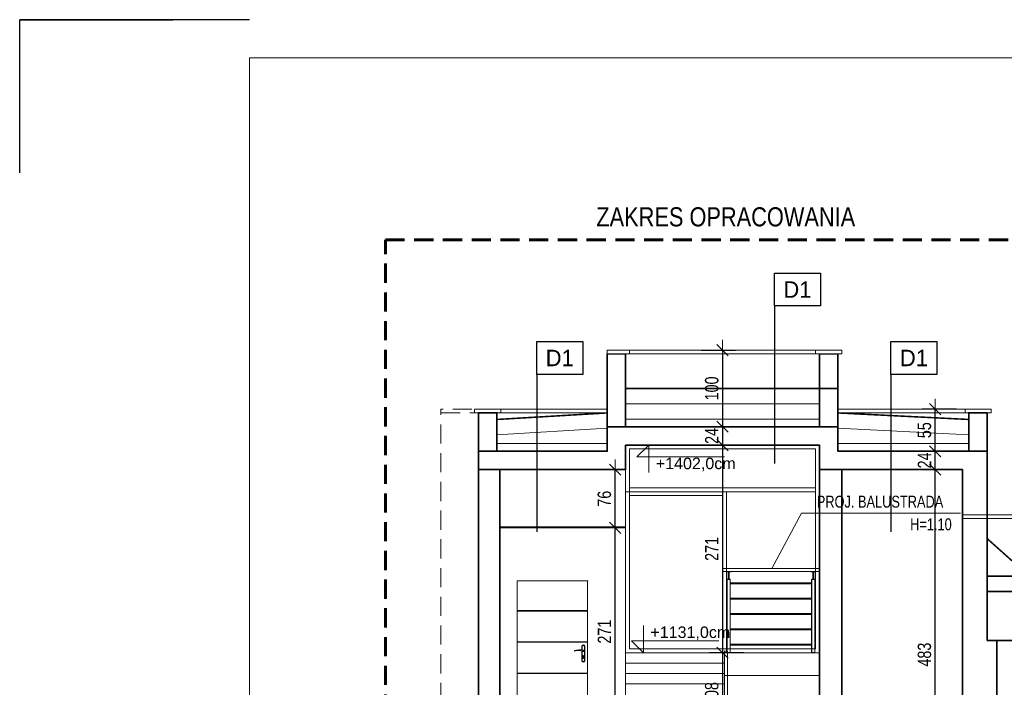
# Model space of a CAD drawing. Header units: millimetres. Extents: x -539 to 9013, y -5271 to -2164.
# Tile 11 of 15: x 4813 to 6098, y -3173 to -2301. Entities that reach past the tile are written whole.
import ezdxf
from ezdxf.enums import TextEntityAlignment as Align

# ---------------------------------------------------------------- set-up
doc = ezdxf.new("R2010")
doc.units = ezdxf.units.MM
doc.linetypes.add('DASHED', pattern=[0.75, 0.5, -0.25])
doc.linetypes.add('DASHEDX2', pattern=[1.5, 1, -0.5])
for name, color, linetype, lineweight in [('!MARIUSZ', 220, 'Continuous', 35), ('BA_txc', 1, 'Continuous', 18), ('BA_txs', 2, 'Continuous', 18), ('M_Ramki do druku', 7, 'Continuous', 18), ('M_Ramki rysunków', 2, 'Continuous', 18), ('PG_OKNA', 7, 'Continuous', 18), ('PG_PRZERYWANE_ŚREDNIE', 1, 'DASHEDX2', 18), ('PG_STOLARKA', 1, 'Continuous', 18), ('PG_WIDOKOWE_CIENKIE', 1, 'Continuous', 18), ('PG_WYMIARY', 1, 'Continuous', 18), ('PG_ŚCIANY_SŁUPY', 4, 'Continuous', 35)]:
    doc.layers.add(name, color=color, linetype=linetype, lineweight=lineweight)
doc.layers.add('BS_TXG', color=2, linetype='Continuous')
doc.layers.add('PG_IZOLACJA', color=1, linetype='ZIGZAG')
doc.styles.add('BIKTG', font='BIKROMSW.SHX')
doc.styles.add('BIKTS', font='bikromsw.shx', dxfattribs={"width": 0.85})
doc.styles.add('BIKWYM', font='BIKROMSW.SHX', dxfattribs={"width": 0.8})
doc.styles.get("Standard").update_dxf_attribs({"font": 'arial.ttf'})
doc.linetypes.add('ZIGZAG', pattern='A,0.0001,-0.2,[131,ltypeshp.shx,S=0.2,R=0,X=-0.2,Y=0],-0.4,[131,ltypeshp.shx,S=0.2,R=180,X=0.2,Y=0],-0.2', length=0.8001)
doc.dimstyles.new('BA_KR_50', dxfattribs={"dimscale": 0.5, "dimtxt": 25, "dimasz": 1.666667, "dimexe": 24, "dimexo": 0, "dimgap": 0, "dimtad": 0, "dimdec": 1, "dimrnd": 0.5, "dimzin": 9, "dimdsep": 46, "dimtxsty": 'BIKWYM', "dimblk": 'WYM-KR', "dimcen": 0, "dimdle": 20, "dimclrd": 256, "dimclre": 256, "dimclrt": 7, "dimadec": 0, "dimazin": 0, "dimtfac": 0.033333, "dimtdec": 1, "dimtmove": 0, "dimatfit": 3, "dimldrblk": 'WYM-KR', "dimfxl": 40, "dimfxlon": 1, "dimtvp": 0.8, "dimtolj": 1, "dimarcsym": 0})

# ---------------------------------------------------------------- blocks, each defined once
blk = doc.blocks.new('A$C9f8b1537')
at = {"layer": 'PG_STOLARKA', "lineweight": 0}
for p, q in [((10.4, 1), (10.4, 202.7)), ((10.4, 202.7), (102.2, 202.7)), ((102.2, 202.7), (102.2, 1)), ((10.4, 163.9), (102.2, 163.9)), ((10.4, 163.3), (102.2, 163.3)), ((10.4, 123.2), (102.2, 123.2)), ((10.4, 122.6), (102.2, 122.6)), ((14.1, 117.4), (14.1, 98.2)), ((14.3, 98.2), (14.3, 117.4)), ((17.5, 117.4), (17.5, 112.6)), ((17.7, 117.4), (17.7, 112.6)), ((14.9, 104.2), (14.9, 102.5)), ((15.4, 102.4), (15.4, 103.7)), ((16.4, 102.4), (16.4, 103.7)), ((16.9, 104.2), (16.9, 102.5)), ((17.5, 111.1), (17.5, 98.2)), ((17.7, 111.2), (17.7, 98.2)), ((10.4, 82.4), (102.2, 82.4)), ((10.4, 81.8), (102.2, 81.8)), ((10.4, 41.7), (102.2, 41.7)), ((10.4, 41.1), (102.2, 41.1)), ((30.4, 1), (10.4, 1)), ((30.4, 1), (30.4, 2)), ((32.4, 4), (80.2, 4)), ((82.2, 2), (82.2, 1)), ((102.2, 1), (82.2, 1))]:
    blk.add_line(p, q, dxfattribs=at)
for centre, radius in [((15.9, 118.1), 0.3), ((15.9, 111.4), 1), ((15.9, 97.5), 0.3)]:
    blk.add_circle(centre, radius, dxfattribs=at)
for centre, radius, start, end in [((15.9, 117.4), 1.8, 0, 180), ((15.9, 117.4), 1.6, 0, 180), ((15.9, 104.2), 1, 0, 180), ((15.9, 111.4), 0.85, 90, 311.711), ((15.9, 104.4), 0.85, 306.0319, 233.9681), ((20.7, 92.1), 20.7, 71.1188, 103.4049), ((22.4, 94.2), 17.6, 73.635, 109.8698), ((27.3, 111.4), 0.332, 295.2179, 64.7821), ((15.9, 98.2), 1.8, 180, 0), ((15.9, 98.2), 1.6, 180, 0), ((15.9, 102.5), 1, 180, 0), ((15.9, 102.4), 0.5, 180, 0), ((32.4, 2), 2, 90, 180), ((80.2, 2), 2, 0, 90)]:
    blk.add_arc(centre, radius, start, end, dxfattribs=at)
for p in [(10.4, 202.7), (102.2, 202.7), (102.2, 1)]:
    blk.add_point(p, dxfattribs=at)
blk = doc.blocks.new('OZNWAR')
blk.add_lwpolyline([(-35, 0), (-35, 50), (35, 50), (35, 0)], close=True)
at = {"style": 'BIKTG'}
blk.add_attdef('OZNWAR', text='', height=25, dxfattribs=at).set_placement((0, 25), align=Align.MIDDLE)
blk = doc.blocks.new('Znacznik_narozny')
at = {"layer": 'M_Ramki do druku', "lineweight": -2}
blk.add_lwpolyline([(0, -20), (0, 0), (20, 0)], dxfattribs=at)
blk = doc.blocks.new('WYM-KR')
at = {"linetype": 'ByBlock'}
blk.add_line((11.52, 0), (-11.52, 0), dxfattribs=at)
at = {"color": 7, "linetype": 'ByBlock'}
blk.add_line((6.24, 6.24), (-6.24, -6.24), dxfattribs=at)
blk = doc.blocks.new('*D442')
at = {"layer": 'Defpoints', "color": 0, "transparency": 16777216}
for p in [(6008.1, -2888.5), (6043.5, -2888.5), (6043.5, -3371.5)]:
    blk.add_point(p, dxfattribs=at)
at = {"layer": 'PG_WYMIARY', "lineweight": -2, "transparency": 16777216}
for p, q in [((6036.1, -2888.5), (5991.3, -2888.5)), ((6008.1, -3370.3), (6008.1, -2889.6)), ((6036.1, -3371.5), (5991.3, -3371.5))]:
    blk.add_line(p, q, dxfattribs=at)
at = {"layer": 'PG_WYMIARY', "lineweight": -2, "transparency": 16777216, "xscale": 1.166666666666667, "yscale": 1.166666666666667, "zscale": 1.166666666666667}
for p, rotation in [((6008.1, -2888.5), 90), ((6008.1, -3371.5), 270)]:
    blk.add_blockref('WYM-KR', p, dxfattribs=dict(at, rotation=rotation))
at = {"layer": 'PG_WYMIARY', "color": 7, "transparency": 16777216, "insert": (5994.1, -3130), "char_height": 17.5, "attachment_point": 5, "rotation": 90, "style": 'BIKWYM'}
blk.add_mtext('\\A1;483', dxfattribs=at)
blk = doc.blocks.new('*D443')
at = {"layer": 'Defpoints', "color": 0, "transparency": 16777216}
for p in [(6008.1, -2864.5), (6076, -2864.5), (6043.5, -2888.5)]:
    blk.add_point(p, dxfattribs=at)
at = {"layer": 'PG_WYMIARY', "lineweight": -2, "transparency": 16777216}
for p, q in [((6036.1, -2864.5), (5991.3, -2864.5)), ((6008.1, -2887.3), (6008.1, -2865.6)), ((6036.1, -2888.5), (5991.3, -2888.5))]:
    blk.add_line(p, q, dxfattribs=at)
at = {"layer": 'PG_WYMIARY', "lineweight": -2, "transparency": 16777216, "xscale": 1.166666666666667, "yscale": 1.166666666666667, "zscale": 1.166666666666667}
for p, rotation in [((6008.1, -2864.5), 90), ((6008.1, -2888.5), 270)]:
    blk.add_blockref('WYM-KR', p, dxfattribs=dict(at, rotation=rotation))
at = {"layer": 'PG_WYMIARY', "color": 7, "transparency": 16777216, "insert": (5994.1, -2876.5), "char_height": 17.5, "attachment_point": 5, "rotation": 90, "style": 'BIKWYM'}
blk.add_mtext('\\A1;24', dxfattribs=at)
blk = doc.blocks.new('*D444')
at = {"layer": 'Defpoints', "color": 0, "transparency": 16777216}
for p in [(6008.1, -2809.5), (6081, -2809.5), (6076, -2864.5)]:
    blk.add_point(p, dxfattribs=at)
at = {"layer": 'PG_WYMIARY', "lineweight": -2, "transparency": 16777216}
for p, q in [((6036.1, -2809.5), (5991.3, -2809.5)), ((6008.1, -2863.3), (6008.1, -2810.6)), ((6036.1, -2864.5), (5991.3, -2864.5))]:
    blk.add_line(p, q, dxfattribs=at)
at = {"layer": 'PG_WYMIARY', "lineweight": -2, "transparency": 16777216, "xscale": 1.166666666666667, "yscale": 1.166666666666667, "zscale": 1.166666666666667}
for p, rotation in [((6008.1, -2809.5), 90), ((6008.1, -2864.5), 270)]:
    blk.add_blockref('WYM-KR', p, dxfattribs=dict(at, rotation=rotation))
at = {"layer": 'PG_WYMIARY', "color": 7, "transparency": 16777216, "insert": (5994.1, -2837), "char_height": 17.5, "attachment_point": 5, "rotation": 90, "style": 'BIKWYM'}
blk.add_mtext('\\A1;55', dxfattribs=at)
blk = doc.blocks.new('*D452')
at = {"layer": 'Defpoints', "color": 0, "transparency": 16777216}
for p in [(5590.4, -2964.5), (5604, -2964.5), (5604, -3235.5)]:
    blk.add_point(p, dxfattribs=at)
at = {"layer": 'PG_WYMIARY', "lineweight": -2, "transparency": 16777216}
for p, q in [((5604, -2964.5), (5573.6, -2964.5)), ((5590.4, -3234.3), (5590.4, -2965.6)), ((5604, -3235.5), (5573.6, -3235.5))]:
    blk.add_line(p, q, dxfattribs=at)
at = {"layer": 'PG_WYMIARY', "lineweight": -2, "transparency": 16777216, "xscale": 1.166666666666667, "yscale": 1.166666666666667, "zscale": 1.166666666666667}
for p, rotation in [((5590.4, -2964.5), 90), ((5590.4, -3235.5), 270)]:
    blk.add_blockref('WYM-KR', p, dxfattribs=dict(at, rotation=rotation))
at = {"layer": 'PG_WYMIARY', "color": 7, "transparency": 16777216, "insert": (5576.4, -3100), "char_height": 17.5, "attachment_point": 5, "rotation": 90, "style": 'BIKWYM'}
blk.add_mtext('\\A1;271', dxfattribs=at)
blk = doc.blocks.new('*D453')
at = {"layer": 'Defpoints', "color": 0, "transparency": 16777216}
for p in [(5590.4, -2888.5), (5590.4, -2888.5), (5604, -2964.5)]:
    blk.add_point(p, dxfattribs=at)
at = {"layer": 'PG_WYMIARY', "lineweight": -2, "transparency": 16777216}
for p, q in [((5590.4, -2888.5), (5573.6, -2888.5)), ((5590.4, -2963.3), (5590.4, -2889.6)), ((5604, -2964.5), (5573.6, -2964.5))]:
    blk.add_line(p, q, dxfattribs=at)
at = {"layer": 'PG_WYMIARY', "lineweight": -2, "transparency": 16777216, "xscale": 1.166666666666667, "yscale": 1.166666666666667, "zscale": 1.166666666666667}
for p, rotation in [((5590.4, -2888.5), 90), ((5590.4, -2964.5), 270)]:
    blk.add_blockref('WYM-KR', p, dxfattribs=dict(at, rotation=rotation))
at = {"layer": 'PG_WYMIARY', "color": 7, "transparency": 16777216, "insert": (5576.4, -2926.5), "char_height": 17.5, "attachment_point": 5, "rotation": 90, "style": 'BIKWYM'}
blk.add_mtext('\\A1;76', dxfattribs=at)
blk = doc.blocks.new('*D454')
at = {"layer": 'Defpoints', "color": 0, "transparency": 16777216}
for p in [(5609, -2732.5), (5609, -2832.5), (5730.5, -2832.5)]:
    blk.add_point(p, dxfattribs=at)
at = {"layer": 'PG_WYMIARY', "lineweight": -2, "transparency": 16777216}
for p, q in [((5702.5, -2732.5), (5747.3, -2732.5)), ((5730.5, -2733.6), (5730.5, -2831.3)), ((5702.5, -2832.5), (5747.3, -2832.5))]:
    blk.add_line(p, q, dxfattribs=at)
at = {"layer": 'PG_WYMIARY', "lineweight": -2, "transparency": 16777216, "xscale": 1.166666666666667, "yscale": 1.166666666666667, "zscale": 1.166666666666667}
for p, rotation in [((5730.5, -2732.5), 90), ((5730.5, -2832.5), 270)]:
    blk.add_blockref('WYM-KR', p, dxfattribs=dict(at, rotation=rotation))
at = {"layer": 'PG_WYMIARY', "color": 7, "transparency": 16777216, "insert": (5716.5, -2782.5), "char_height": 17.5, "attachment_point": 5, "rotation": 90, "style": 'BIKWYM'}
blk.add_mtext('\\A1;100', dxfattribs=at)
blk = doc.blocks.new('*D455')
at = {"layer": 'Defpoints', "color": 0, "transparency": 16777216}
for p in [(5609, -2832.5), (5730.5, -2856.5), (5857, -2856.5)]:
    blk.add_point(p, dxfattribs=at)
at = {"layer": 'PG_WYMIARY', "lineweight": -2, "transparency": 16777216}
for p, q in [((5702.5, -2832.5), (5747.3, -2832.5)), ((5730.5, -2833.6), (5730.5, -2855.3)), ((5758.5, -2856.5), (5713.7, -2856.5))]:
    blk.add_line(p, q, dxfattribs=at)
at = {"layer": 'PG_WYMIARY', "lineweight": -2, "transparency": 16777216, "xscale": 1.166666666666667, "yscale": 1.166666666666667, "zscale": 1.166666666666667}
for p, rotation in [((5730.5, -2832.5), 90), ((5730.5, -2856.5), 270)]:
    blk.add_blockref('WYM-KR', p, dxfattribs=dict(at, rotation=rotation))
at = {"layer": 'PG_WYMIARY', "color": 7, "transparency": 16777216, "insert": (5716.5, -2844.5), "char_height": 17.5, "attachment_point": 5, "rotation": 90, "style": 'BIKWYM'}
blk.add_mtext('\\A1;24', dxfattribs=at)
blk = doc.blocks.new('*D456')
at = {"layer": 'Defpoints', "color": 0, "transparency": 16777216}
for p in [(5857, -2856.5), (5730.5, -3127.5), (5857, -3127.5)]:
    blk.add_point(p, dxfattribs=at)
at = {"layer": 'PG_WYMIARY', "lineweight": -2, "transparency": 16777216}
for p, q in [((5758.5, -2856.5), (5713.7, -2856.5)), ((5730.5, -2857.6), (5730.5, -3126.3)), ((5758.5, -3127.5), (5713.7, -3127.5))]:
    blk.add_line(p, q, dxfattribs=at)
at = {"layer": 'PG_WYMIARY', "lineweight": -2, "transparency": 16777216, "xscale": 1.166666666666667, "yscale": 1.166666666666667, "zscale": 1.166666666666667}
for p, rotation in [((5730.5, -2856.5), 90), ((5730.5, -3127.5), 270)]:
    blk.add_blockref('WYM-KR', p, dxfattribs=dict(at, rotation=rotation))
at = {"layer": 'PG_WYMIARY', "color": 7, "transparency": 16777216, "insert": (5716.5, -2992), "char_height": 17.5, "attachment_point": 5, "rotation": 90, "style": 'BIKWYM'}
blk.add_mtext('\\A1;271', dxfattribs=at)
blk = doc.blocks.new('*D457')
at = {"layer": 'Defpoints', "color": 0, "transparency": 16777216}
for p in [(5857, -3127.5), (5730.5, -3235.5), (5733, -3235.5)]:
    blk.add_point(p, dxfattribs=at)
at = {"layer": 'PG_WYMIARY', "lineweight": -2, "transparency": 16777216}
for p, q in [((5758.5, -3127.5), (5713.7, -3127.5)), ((5730.5, -3128.6), (5730.5, -3234.3)), ((5733, -3235.5), (5713.7, -3235.5))]:
    blk.add_line(p, q, dxfattribs=at)
at = {"layer": 'PG_WYMIARY', "lineweight": -2, "transparency": 16777216, "xscale": 1.166666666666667, "yscale": 1.166666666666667, "zscale": 1.166666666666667}
for p, rotation in [((5730.5, -3127.5), 90), ((5730.5, -3235.5), 270)]:
    blk.add_blockref('WYM-KR', p, dxfattribs=dict(at, rotation=rotation))
at = {"layer": 'PG_WYMIARY', "color": 7, "transparency": 16777216, "insert": (5716.5, -3181.5), "char_height": 17.5, "attachment_point": 5, "rotation": 90, "style": 'BIKWYM'}
blk.add_mtext('\\A1;108', dxfattribs=at)
blk = doc.blocks.new('SLUPEK')
blk.add_lwpolyline([(20496.3, -761.7), (20502.5, -761.7), (20502.5, -762.1), (20496.3, -762.1)], close=True)
for points in [[(20498.8, -771.7), (20498.8, -762.1)], [(20500, -762.1), (20500, -771.7)], [(20497.3, -867.7), (20497.3, -771.7), (20501.5, -771.7), (20501.5, -867.7), (20497.3, -867.7)], [(20497.3, -772.3), (20501.5, -772.3)]]:
    blk.add_lwpolyline(points)
blk = doc.blocks.new('balustrada_pozioma')
for points in [[(5730.5, -3017.5), (5857, -3017.5)], [(5730.5, -3021.5), (5857, -3021.5)], [(5846.8, -3031.4), (5846.8, -3127.4)], [(5846.8, -3036.4), (5740.7, -3036.4)], [(5740.7, -3037.6), (5846.8, -3037.6)], [(5846.8, -3056.3), (5740.7, -3056.3)], [(5740.7, -3057.5), (5846.8, -3057.5)], [(5846.8, -3076.3), (5740.7, -3076.3)], [(5740.7, -3077.5), (5846.8, -3077.5)], [(5846.8, -3096.3), (5740.7, -3096.3)], [(5740.7, -3097.5), (5846.8, -3097.5)], [(5846.8, -3116.3), (5740.7, -3116.3)], [(5740.7, -3117.5), (5846.8, -3117.5)]]:
    blk.add_lwpolyline(points)
at = {"xscale": -1}
blk.add_blockref('SLUPEK', (26238, -2259.7), dxfattribs=at)
blk.add_blockref('SLUPEK', (-14650.4, -2259.7))

msp = doc.modelspace()

# ---------------------------------------------------------------- linework, layer by layer
at = {"layer": '!MARIUSZ', "color": 18, "linetype": 'DASHED', "lineweight": 0, "ltscale": 50, "true_color": 0x000000}
msp.add_lwpolyline([(5441.05, -2809.45), (5363.05, -2809.45), (5363.05, -2814.45), (5441.05, -2814.45)], close=True, dxfattribs=at)
msp.add_lwpolyline([(5363.05, -3904.45), (5363.05, -2809.45)], dxfattribs=at)
at = {"layer": 'BA_txc', "color": 18, "true_color": 0x000000}
for p, q in [((5634.55, -2856.45), (5618.67, -2871.97)), ((5634.55, -2892.08), (5634.55, -2856.45)), ((5618.67, -2871.97), (5733, -2871.97)), ((5627.47, -3091.83), (5627.47, -3127.45)), ((5627.47, -3127.45), (5611.59, -3111.94)), ((5611.59, -3111.94), (5725.92, -3111.94))]:
    msp.add_line(p, q, dxfattribs=at)
at = {"layer": 'BS_TXG', "color": 18, "true_color": 0x000000}
for p, q in [((5798.27, -2674.8), (5798.27, -2880.31)), ((5488.04, -2764.14), (5488.04, -2969.65)), ((5950.3, -2764.14), (5950.3, -2969.65))]:
    msp.add_line(p, q, dxfattribs=at)
at = {"layer": 'M_Ramki do druku', "color": 18, "lineweight": -2, "true_color": 0x000000}
msp.add_line((5113.26, -2301.08), (4813.26, -2301.08), dxfattribs=at)
at = {"layer": 'M_Ramki rysunków', "color": 18, "true_color": 0x000000}
msp.add_lwpolyline([(5113.26, -5221.08), (5113.26, -2351.08), (8963.26, -2351.08), (8963.26, -5221.08)], close=True, dxfattribs=at)
at = {"layer": 'PG_IZOLACJA', "color": 18, "linetype": 'DASHEDX2', "ltscale": 10, "true_color": 0x000000, "const_width": 2}
for points in [[(5580.05, -2737.45), (5604.05, -2737.45), (5604.05, -2782.45), (5857.05, -2782.45), (5857.05, -2737.45), (5881.05, -2737.45)], [(5580.05, -2814.45), (5436.05, -2823), (5436.05, -2814.45), (5412.05, -2814.45)], [(5881.05, -2814.45), (6052.05, -2823), (6052.05, -2814.45), (6076.05, -2814.45)], [(6076.05, -2952.45), (6076.05, -2978.65), (6108.05, -3007.28), (7004.55, -2962.45), (7073.05, -2965.88), (7073.05, -2957.46)]]:
    msp.add_lwpolyline(points, dxfattribs=at)
at = {"layer": 'PG_PRZERYWANE_ŚREDNIE', "color": 18, "lineweight": 60, "ltscale": 25, "true_color": 0x000000}
msp.add_lwpolyline([(5290.69, -2588.31), (6179.56, -2588.31), (6179.56, -4407.04), (5290.69, -4407.04)], close=True, dxfattribs=at)
at = {"layer": 'PG_WIDOKOWE_CIENKIE', "color": 18, "true_color": 0x000000}
for points in [[(5580.05, -2737.45), (5609.05, -2737.45), (5609.05, -2732.45), (5580.05, -2732.45)], [(5852.05, -2732.45), (5886.05, -2732.45), (5886.05, -2737.45), (5852.05, -2737.45)], [(5441.05, -2809.45), (5407.05, -2809.45), (5407.05, -2814.45), (5441.05, -2814.45)], [(6047.05, -2809.45), (6081.05, -2809.45), (6081.05, -2814.45), (6047.05, -2814.45)], [(5604.05, -2856.45), (5857.05, -2856.45), (5857.05, -3127.45), (5604.05, -3127.45)], [(5609.05, -2861.45), (5852.05, -2861.45), (5852.05, -3122.45), (5609.05, -3122.45)], [(5609.05, -2912.45), (5852.05, -2912.45), (5852.05, -2917.45), (5609.05, -2917.45)], [(5735.55, -3127.45), (5735.55, -2917.45), (5604.05, -2917.45), (5604.05, -3127.45)], [(6124.05, -3027.45), (6076.05, -3027.45), (6076.05, -3047.45), (6124.05, -3047.45)]]:
    msp.add_lwpolyline(points, close=True, dxfattribs=at)
for points in [[(5609.05, -2732.45), (5852.05, -2732.45)], [(5609.05, -2737.45), (5852.05, -2737.45)], [(5857.05, -2782.45), (5604.05, -2782.45)], [(5441.05, -2809.45), (5580.05, -2809.45)], [(5857.05, -2802.45), (5604.05, -2802.45)], [(6047.05, -2809.45), (5881.05, -2809.45)], [(5436.05, -2823), (5580.05, -2814.45)], [(5441.05, -2814.45), (5580.05, -2814.45)], [(5857.05, -2832.45), (5857.05, -2822.45), (5604.05, -2822.45), (5604.05, -2832.45)], [(6047.05, -2814.45), (5881.05, -2814.45)], [(6052.05, -2823), (5881.05, -2814.45)], [(5436.05, -2843.03), (5580.05, -2834.48)], [(6052.05, -2843.03), (5881.05, -2834.48)], [(5580.05, -2854.45), (5436.05, -2854.45)], [(5604.05, -2856.45), (5604.05, -3904.45)], [(5881.05, -2854.45), (6052.05, -2854.45)], [(5730.55, -3122.45), (5730.55, -2922.45), (5609.05, -2922.45), (5609.05, -3122.45), (5730.55, -3122.45)], [(7955.05, -2947.45), (6043.55, -2947.45)], [(7955.05, -2952.45), (6043.55, -2952.45)], [(5604.05, -2963.2), (5440.05, -2963.2)], [(5604.05, -2964.45), (5440.05, -2964.45)], [(6108.05, -3007.28), (6076.05, -2978.65)], [(5857.05, -3127.45), (5604.05, -3127.45)], [(5733.05, -3235.45), (5733.05, -3125.45), (5737.05, -3125.45), (5737.05, -3235.45), (5733.05, -3235.45)], [(5604.05, -3140.95), (5733.05, -3140.95)], [(5604.05, -3154.45), (5733.05, -3154.45)], [(5857.05, -3157.45), (5733.05, -3157.45)], [(5604.05, -3167.95), (5733.05, -3167.95)]]:
    msp.add_lwpolyline(points, dxfattribs=at)
at = {"layer": 'PG_WYMIARY', "color": 18, "true_color": 0x000000}
msp.add_lwpolyline([(5795.05, -3017.45), (5833.4, -2945.24), (6041.21, -2945.24)], dxfattribs=at)
at = {"layer": 'PG_ŚCIANY_SŁUPY', "color": 18, "true_color": 0x000000}
for points in [[(5580.05, -2856.45), (5580.05, -2737.45)], [(5604.05, -2832.45), (5604.05, -2812.45), (5604.05, -2737.45)], [(5857.05, -2832.45), (5857.05, -2812.45), (5857.05, -2737.45)], [(5881.05, -2832.45), (5881.05, -2737.45)], [(5857.05, -2832.45), (5857.05, -2782.45), (5881.05, -2782.45)], [(5412.05, -2952.45), (5412.05, -2814.45)], [(5436.05, -2864.45), (5436.05, -2814.45)], [(6052.05, -2864.45), (6052.05, -2814.45)], [(6076.05, -2952.45), (6076.05, -2814.45)], [(5580.05, -2832.45), (5580.05, -2864.45), (5412.05, -2864.45)], [(5580.05, -2832.45), (5881.05, -2832.45), (5881.05, -2864.45), (6076.05, -2864.45)], [(5604.05, -2856.45), (5604.05, -2888.45), (5412.05, -2888.45)], [(5412.05, -2888.45), (5412.05, -2864.45)], [(6043.55, -3371.45), (6043.55, -2888.45), (5857.05, -2888.45), (5857.05, -2856.45), (5604.05, -2856.45)], [(6076.05, -3047.45), (6076.05, -2952.45)], [(6076.05, -3027.45), (6124.05, -3027.45), (6124.05, -3047.45)], [(7073.05, -3047.45), (6076.05, -3047.45), (6076.05, -3111.45), (6121.05, -3111.45), (6121.05, -3071.45), (6530.05, -3071.45), (6530.05, -3111.45), (6575.05, -3111.45), (6575.05, -3071.45), (6982.05, -3071.45), (6982.05, -3111.45), (7027.05, -3111.45), (7027.05, -3071.45), (7073.05, -3071.45)], [(6088.55, -3111.45), (6088.55, -3371.45)]]:
    msp.add_lwpolyline(points, dxfattribs=at)
for points in [[(5412.05, -3904.45), (5440.05, -3904.45), (5440.05, -2888.45), (5412.05, -2888.45)], [(5857.05, -3371.45), (5886.05, -3371.45), (5886.05, -2888.45), (5857.05, -2888.45)]]:
    msp.add_lwpolyline(points, close=True, dxfattribs=at)

# ---------------------------------------------------------------- block references
at = {"layer": 'BS_TXG', "color": 18, "true_color": 0x000000, "xscale": 0.8580000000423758, "yscale": 0.8580000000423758, "zscale": 0.8580000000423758, "rotation": 359.999998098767}
for p in [(5828.3, -2674.8), (5518.07, -2764.14), (5980.33, -2764.14)]:
    msp.add_blockref('OZNWAR', p, dxfattribs=at).add_auto_attribs({'OZNWAR': 'D1'})
at = {"layer": 'M_Ramki do druku', "color": 18, "lineweight": -2, "true_color": 0x000000, "xscale": 10, "yscale": 10, "zscale": 10}
msp.add_blockref('Znacznik_narozny', (4813.26, -2301.08), dxfattribs=at)
at = {"layer": 'PG_OKNA', "color": 18, "true_color": 0x000000, "xscale": -1}
msp.add_blockref('A$C9f8b1537', (5564.75, -3236.45), dxfattribs=at)
at = {"layer": 'PG_WYMIARY', "color": 18, "true_color": 0x000000}
msp.add_blockref('balustrada_pozioma', (0, 0), dxfattribs=at)

# ---------------------------------------------------------------- texts
at = {"layer": 'BA_txc', "color": 18, "true_color": 0x000000, "char_height": 15}
for s, insert, attachment_point in [('+1402,0cm', (5643.45, -2890.64), 7), ('+1131,0cm', (5636.37, -3093.26), 1)]:
    msp.add_mtext_dynamic_manual_height_columns(s, width=67.1278, gutter_width=50, heights=[0], dxfattribs=dict(at, insert=insert, attachment_point=attachment_point))
at = {"layer": 'BA_txs', "color": 18, "true_color": 0x000000, "style": 'BIKTS'}
for s, height, width, p in [('ZAKRES OPRACOWANIA', 25, 0.85, (5565.82, -2570.97)), ('PROJ. BALUSTRADA', 15.6, 0.8, (5853.58, -2938.12)), ('H=1.10', 15.6, 0.8, (5975.41, -2967.62))]:
    msp.add_text(s, height=height, dxfattribs=dict(at, width=width)).set_placement(p)

# ---------------------------------------------------------------- dimensions: what is measured, and where the dimension line sits
at = {"layer": 'PG_WYMIARY', "color": 18, "true_color": 0x000000}
for base, p1, p2, picture, middle in [((5730.55, -2832.45), (5609.05, -2732.45), (5609.05, -2832.45), '*D454', (5716.55, -2782.45)), ((6008.06, -2809.45), (6076.05, -2864.45), (6081.05, -2809.45), '*D444', (5994.06, -2836.95)), ((5730.55, -2856.45), (5609.05, -2832.45), (5857.05, -2856.45), '*D455', (5716.55, -2844.45)), ((5730.55, -3127.45), (5857.05, -2856.45), (5857.05, -3127.45), '*D456', (5716.55, -2991.95)), ((6008.06, -2864.45), (6043.55, -2888.45), (6076.05, -2864.45), '*D443', (5994.06, -2876.45)), ((5590.45, -2888.45), (5604.05, -2964.45), (5590.45, -2888.45), '*D453', (5576.45, -2926.45)), ((6008.06, -2888.45), (6043.55, -3371.45), (6043.55, -2888.45), '*D442', (5994.06, -3129.95)), ((5590.45, -2964.45), (5604.05, -3235.45), (5604.05, -2964.45), '*D452', (5576.45, -3099.95)), ((5730.55, -3235.45), (5857.05, -3127.45), (5733.05, -3235.45), '*D457', (5716.55, -3181.45))]:
    dim = msp.add_linear_dim(base=base, p1=p1, p2=p2, angle=90, dimstyle='BA_KR_50', override={"dimscale": 0.7, "dimtmove": 1}, dxfattribs=at)
    dim.commit()
    dim.dimension.update_dxf_attribs({"geometry": picture, "text_midpoint": middle})

doc.saveas('drawing.dxf')
